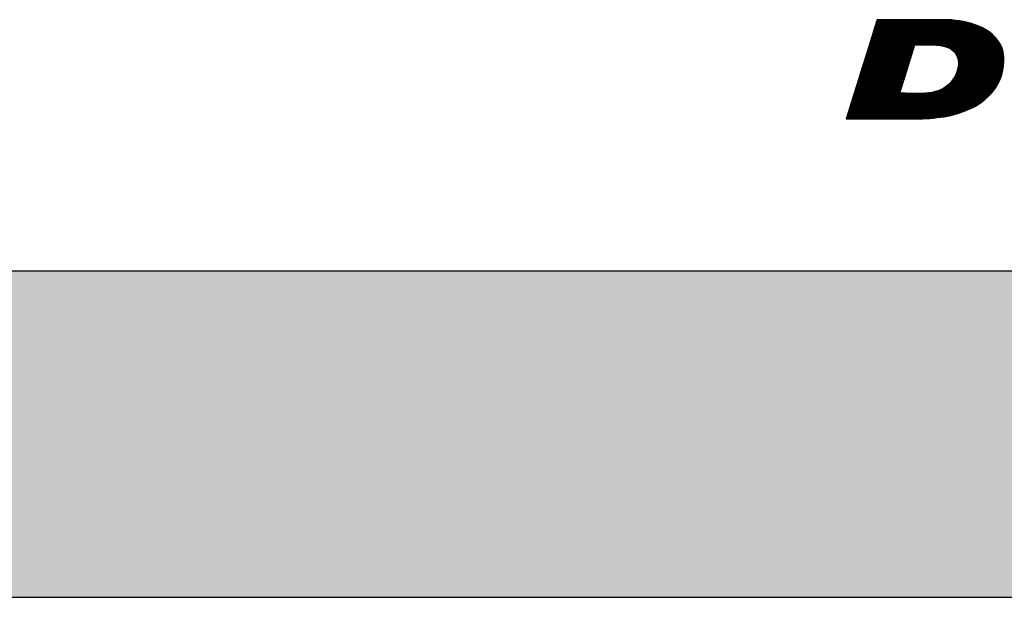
# Model space of a CAD drawing. Header units: millimetres. Extents: x 2709036 to 2756280, y 168165 to 192362.
# Tile 10 of 192: x 2718060 to 2718242, y 174871 to 174977. Entities that reach past the tile are written whole.
import ezdxf

# ---------------------------------------------------------------- set-up
doc = ezdxf.new("R2010")
doc.units = ezdxf.units.MM
doc.header["$MEASUREMENT"] = 0
doc.layers.add('D+H Urządzenia', color=30, linetype='Continuous')

msp = doc.modelspace()

# ---------------------------------------------------------------- linework, layer by layer
at = {"layer": 'D+H Urządzenia', "color": 1}
for p, q in [((2718218.35, 174977.48), (2718212.68, 174959.22)), ((2718230.9, 174977.48), (2718218.35, 174977.48)), ((2718231.36, 174977.48), (2718230.9, 174977.48)), ((2718232.08, 174977.44), (2718231.36, 174977.48)), ((2718232.79, 174977.36), (2718232.08, 174977.44)), ((2718233.55, 174977.27), (2718232.79, 174977.36)), ((2718234.26, 174977.15), (2718233.55, 174977.27)), ((2718235.02, 174976.98), (2718234.26, 174977.15)), ((2718235.73, 174976.81), (2718235.02, 174976.98)), ((2718236.44, 174976.56), (2718235.73, 174976.81)), ((2718237.11, 174976.31), (2718236.44, 174976.56)), ((2718237.79, 174975.97), (2718237.11, 174976.31)), ((2718238.42, 174975.64), (2718237.79, 174975.97)), ((2718239, 174975.22), (2718238.42, 174975.64)), ((2718239.55, 174974.8), (2718239, 174975.22)), ((2718240.1, 174974.29), (2718239.55, 174974.8)), ((2718240.56, 174973.7), (2718240.1, 174974.29)), ((2718240.98, 174973.07), (2718240.56, 174973.7)), ((2718222.55, 174963.92), (2718225.32, 174972.82)), ((2718225.32, 174972.82), (2718226.07, 174972.82)), ((2718225.32, 174972.82), (2718225.32, 174972.82)), ((2718226.07, 174972.82), (2718226.87, 174972.86)), ((2718226.87, 174972.86), (2718227.67, 174972.86)), ((2718227.67, 174972.86), (2718228.51, 174972.82)), ((2718228.51, 174972.82), (2718229.31, 174972.78)), ((2718229.31, 174972.78), (2718230.06, 174972.7)), ((2718230.06, 174972.7), (2718230.86, 174972.53)), ((2718230.86, 174972.53), (2718231.57, 174972.32)), ((2718231.57, 174972.32), (2718232.03, 174972.02)), ((2718232.03, 174972.02), (2718232.45, 174971.69)), ((2718232.45, 174971.69), (2718232.75, 174971.35)), ((2718241.31, 174972.4), (2718240.98, 174973.07)), ((2718241.57, 174971.56), (2718241.31, 174972.4)), ((2718241.69, 174970.72), (2718241.57, 174971.56)), ((2718232.75, 174971.35), (2718233, 174970.93)), ((2718233, 174970.93), (2718233.17, 174970.51)), ((2718233.17, 174970.51), (2718233.29, 174970.05)), ((2718233.29, 174970.05), (2718233.34, 174969.59)), ((2718241.65, 174969), (2718241.69, 174969.88)), ((2718241.69, 174969.88), (2718241.69, 174970.72)), ((2718233.13, 174968.12), (2718233, 174967.66)), ((2718233.25, 174968.62), (2718233.13, 174968.12)), ((2718233.34, 174969.09), (2718233.25, 174968.62)), ((2718233.34, 174969.59), (2718233.34, 174969.09)), ((2718241.31, 174967.32), (2718241.52, 174968.16)), ((2718241.52, 174968.16), (2718241.65, 174969)), ((2718232.24, 174966.36), (2718231.95, 174965.94)), ((2718232.54, 174966.78), (2718232.24, 174966.36)), ((2718232.79, 174967.2), (2718232.54, 174966.78)), ((2718233, 174967.66), (2718232.79, 174967.2)), ((2718240.64, 174965.73), (2718241.02, 174966.52)), ((2718241.02, 174966.52), (2718241.31, 174967.32)), ((2718229.05, 174964.22), (2718228.47, 174964.09)), ((2718229.6, 174964.38), (2718229.05, 174964.22)), ((2718230.15, 174964.64), (2718229.6, 174964.38)), ((2718230.65, 174964.89), (2718230.15, 174964.64)), ((2718231.15, 174965.22), (2718230.65, 174964.89)), ((2718231.61, 174965.6), (2718231.15, 174965.22)), ((2718231.95, 174965.94), (2718231.61, 174965.6)), ((2718239.3, 174963.8), (2718239.8, 174964.38)), ((2718239.8, 174964.38), (2718240.22, 174965.01)), ((2718240.22, 174965.01), (2718240.64, 174965.73)), ((2718223.09, 174963.92), (2718222.55, 174963.92)), ((2718223.68, 174963.92), (2718223.09, 174963.92)), ((2718224.23, 174963.88), (2718223.68, 174963.92)), ((2718224.86, 174963.88), (2718224.23, 174963.88)), ((2718225.44, 174963.88), (2718224.86, 174963.88)), ((2718226.03, 174963.88), (2718225.44, 174963.88)), ((2718226.66, 174963.88), (2718226.03, 174963.88)), ((2718227.29, 174963.92), (2718226.66, 174963.88)), ((2718227.88, 174964.01), (2718227.29, 174963.92)), ((2718228.47, 174964.09), (2718227.88, 174964.01)), ((2718237.58, 174962.28), (2718238.21, 174962.75)), ((2718238.21, 174962.75), (2718238.75, 174963.25)), ((2718238.75, 174963.25), (2718239.3, 174963.8)), ((2718233.8, 174960.39), (2718234.43, 174960.6)), ((2718234.43, 174960.6), (2718235.02, 174960.86)), ((2718235.02, 174960.86), (2718235.65, 174961.11)), ((2718235.65, 174961.11), (2718236.23, 174961.4)), ((2718236.23, 174961.4), (2718236.95, 174961.82)), ((2718236.95, 174961.82), (2718237.58, 174962.28)), ((2718212.68, 174959.22), (2718226.11, 174959.22)), ((2718212.68, 174959.22), (2718212.68, 174959.22)), ((2718226.11, 174959.22), (2718226.79, 174959.22)), ((2718226.79, 174959.22), (2718227.46, 174959.26)), ((2718227.46, 174959.26), (2718228.09, 174959.3)), ((2718228.09, 174959.3), (2718228.76, 174959.35)), ((2718228.76, 174959.35), (2718229.39, 174959.43)), ((2718229.39, 174959.43), (2718230.06, 174959.51)), ((2718230.06, 174959.51), (2718230.69, 174959.6)), ((2718230.69, 174959.6), (2718231.32, 174959.72)), ((2718231.32, 174959.72), (2718231.95, 174959.85)), ((2718231.95, 174959.85), (2718232.58, 174960.02)), ((2718232.58, 174960.02), (2718233.21, 174960.19)), ((2718233.21, 174960.19), (2718233.8, 174960.39))]:
    msp.add_line(p, q, dxfattribs=at)
at = {"layer": 'D+H Urządzenia', "color": 1, "linetype": 'Continuous'}
for p, q in [((2718213.13, 174960.67), (2718229.95, 174977.48)), ((2718213.19, 174960.87), (2718229.81, 174977.48)), ((2718213.25, 174961.07), (2718229.67, 174977.48)), ((2718213.32, 174961.27), (2718229.53, 174977.48)), ((2718213.38, 174961.47), (2718229.39, 174977.48)), ((2718213.44, 174961.68), (2718229.25, 174977.48)), ((2718213.5, 174961.88), (2718229.11, 174977.48)), ((2718213.57, 174962.08), (2718228.97, 174977.48)), ((2718213.63, 174962.28), (2718228.83, 174977.48)), ((2718213.69, 174962.48), (2718228.69, 174977.48)), ((2718213.76, 174962.69), (2718228.55, 174977.48)), ((2718213.82, 174962.89), (2718228.41, 174977.48)), ((2718213.88, 174963.09), (2718228.27, 174977.48)), ((2718213.94, 174963.29), (2718228.13, 174977.48)), ((2718214.01, 174963.5), (2718227.99, 174977.48)), ((2718214.07, 174963.7), (2718227.85, 174977.48)), ((2718214.13, 174963.9), (2718227.71, 174977.48)), ((2718214.19, 174964.1), (2718227.58, 174977.48)), ((2718214.26, 174964.3), (2718227.44, 174977.48)), ((2718214.32, 174964.51), (2718227.3, 174977.48)), ((2718214.38, 174964.71), (2718227.16, 174977.48)), ((2718214.45, 174964.91), (2718227.02, 174977.48)), ((2718214.51, 174965.11), (2718226.88, 174977.48)), ((2718214.57, 174965.31), (2718226.74, 174977.48)), ((2718214.63, 174965.52), (2718226.6, 174977.48)), ((2718214.7, 174965.72), (2718226.46, 174977.48)), ((2718214.76, 174965.92), (2718226.32, 174977.48)), ((2718214.82, 174966.12), (2718226.18, 174977.48)), ((2718214.88, 174966.33), (2718226.04, 174977.48)), ((2718214.95, 174966.53), (2718225.9, 174977.48)), ((2718215.01, 174966.73), (2718225.76, 174977.48)), ((2718215.07, 174966.93), (2718225.62, 174977.48)), ((2718215.14, 174967.13), (2718225.48, 174977.48)), ((2718215.2, 174967.34), (2718225.35, 174977.48)), ((2718215.26, 174967.54), (2718225.21, 174977.48)), ((2718215.32, 174967.74), (2718225.07, 174977.48)), ((2718215.39, 174967.94), (2718224.93, 174977.48)), ((2718215.45, 174968.14), (2718224.79, 174977.48)), ((2718215.51, 174968.35), (2718224.65, 174977.48)), ((2718215.57, 174968.55), (2718224.51, 174977.48)), ((2718215.64, 174968.75), (2718224.37, 174977.48)), ((2718215.7, 174968.95), (2718224.23, 174977.48)), ((2718215.76, 174969.16), (2718224.09, 174977.48)), ((2718215.83, 174969.36), (2718223.95, 174977.48)), ((2718215.89, 174969.56), (2718223.81, 174977.48)), ((2718215.95, 174969.76), (2718223.67, 174977.48)), ((2718216.01, 174969.96), (2718223.53, 174977.48)), ((2718216.08, 174970.17), (2718223.39, 174977.48)), ((2718216.14, 174970.37), (2718223.25, 174977.48)), ((2718216.2, 174970.57), (2718223.11, 174977.48)), ((2718216.26, 174970.77), (2718222.98, 174977.48)), ((2718216.33, 174970.97), (2718222.84, 174977.48)), ((2718216.39, 174971.18), (2718222.7, 174977.48)), ((2718216.45, 174971.38), (2718222.56, 174977.48)), ((2718216.52, 174971.58), (2718222.42, 174977.48)), ((2718216.58, 174971.78), (2718222.28, 174977.48)), ((2718216.64, 174971.99), (2718222.14, 174977.48)), ((2718216.7, 174972.19), (2718222, 174977.48)), ((2718216.77, 174972.39), (2718221.86, 174977.48)), ((2718216.83, 174972.59), (2718221.72, 174977.48)), ((2718216.89, 174972.79), (2718221.58, 174977.48)), ((2718216.95, 174973), (2718221.44, 174977.48)), ((2718217.02, 174973.2), (2718221.3, 174977.48)), ((2718217.08, 174973.4), (2718221.16, 174977.48)), ((2718217.14, 174973.6), (2718221.02, 174977.48)), ((2718217.21, 174973.8), (2718220.88, 174977.48)), ((2718217.27, 174974.01), (2718220.74, 174977.48)), ((2718217.33, 174974.21), (2718220.61, 174977.48)), ((2718217.39, 174974.41), (2718220.47, 174977.48)), ((2718217.46, 174974.61), (2718220.33, 174977.48)), ((2718217.52, 174974.82), (2718220.19, 174977.48)), ((2718217.58, 174975.02), (2718220.05, 174977.48)), ((2718217.65, 174975.22), (2718219.91, 174977.48)), ((2718217.71, 174975.42), (2718219.77, 174977.48)), ((2718217.77, 174975.62), (2718219.63, 174977.48)), ((2718217.83, 174975.83), (2718219.49, 174977.48)), ((2718217.9, 174976.03), (2718219.35, 174977.48)), ((2718217.96, 174976.23), (2718219.21, 174977.48)), ((2718218.02, 174976.43), (2718219.07, 174977.48)), ((2718218.08, 174976.64), (2718218.93, 174977.48)), ((2718218.15, 174976.84), (2718218.79, 174977.48)), ((2718218.21, 174977.04), (2718218.65, 174977.48)), ((2718218.27, 174977.24), (2718218.51, 174977.48)), ((2718218.34, 174977.44), (2718218.37, 174977.48)), ((2718225.42, 174972.82), (2718230.08, 174977.48)), ((2718225.56, 174972.82), (2718230.22, 174977.48)), ((2718225.7, 174972.82), (2718230.36, 174977.48)), ((2718225.84, 174972.82), (2718230.5, 174977.48)), ((2718225.98, 174972.82), (2718230.64, 174977.48)), ((2718226.12, 174972.83), (2718230.78, 174977.48)), ((2718226.27, 174972.83), (2718230.92, 174977.48)), ((2718226.42, 174972.84), (2718231.06, 174977.48)), ((2718226.57, 174972.85), (2718231.2, 174977.48)), ((2718226.71, 174972.86), (2718231.34, 174977.48)), ((2718226.86, 174972.86), (2718231.47, 174977.48)), ((2718227, 174972.86), (2718231.6, 174977.47)), ((2718227.14, 174972.86), (2718231.74, 174977.46)), ((2718227.28, 174972.86), (2718231.87, 174977.45)), ((2718227.42, 174972.86), (2718232, 174977.45)), ((2718227.56, 174972.86), (2718232.13, 174977.43)), ((2718227.7, 174972.86), (2718232.25, 174977.42)), ((2718227.83, 174972.86), (2718232.38, 174977.41)), ((2718227.96, 174972.85), (2718232.5, 174977.39)), ((2718228.09, 174972.84), (2718232.63, 174977.38)), ((2718228.23, 174972.84), (2718232.75, 174977.36)), ((2718228.36, 174972.83), (2718232.88, 174977.35)), ((2718228.49, 174972.82), (2718233, 174977.33)), ((2718228.62, 174972.82), (2718233.13, 174977.32)), ((2718228.76, 174972.81), (2718233.25, 174977.31)), ((2718228.89, 174972.8), (2718233.38, 174977.29)), ((2718229.02, 174972.8), (2718233.5, 174977.28)), ((2718229.15, 174972.79), (2718233.63, 174977.26)), ((2718229.29, 174972.78), (2718233.74, 174977.24)), ((2718229.41, 174972.77), (2718233.86, 174977.22)), ((2718229.54, 174972.75), (2718233.98, 174977.2)), ((2718229.66, 174972.74), (2718234.1, 174977.18)), ((2718229.79, 174972.73), (2718234.22, 174977.15)), ((2718229.92, 174972.71), (2718234.33, 174977.13)), ((2718230.04, 174972.7), (2718234.45, 174977.11)), ((2718230.16, 174972.68), (2718234.56, 174977.08)), ((2718230.27, 174972.65), (2718234.68, 174977.05)), ((2718230.39, 174972.63), (2718234.79, 174977.03)), ((2718230.5, 174972.6), (2718234.9, 174977)), ((2718230.62, 174972.58), (2718235.02, 174976.98)), ((2718230.73, 174972.56), (2718235.13, 174976.95)), ((2718230.85, 174972.53), (2718235.24, 174976.93)), ((2718230.96, 174972.5), (2718235.36, 174976.9)), ((2718231.06, 174972.47), (2718235.47, 174976.87)), ((2718231.17, 174972.44), (2718235.58, 174976.85)), ((2718231.28, 174972.4), (2718235.69, 174976.82)), ((2718231.39, 174972.37), (2718235.8, 174976.79)), ((2718231.5, 174972.34), (2718235.9, 174976.75)), ((2718231.6, 174972.3), (2718236.01, 174976.71)), ((2718231.68, 174972.25), (2718236.11, 174976.68)), ((2718231.77, 174972.19), (2718236.21, 174976.64)), ((2718231.85, 174972.14), (2718236.32, 174976.6)), ((2718231.94, 174972.09), (2718236.42, 174976.57)), ((2718232.02, 174972.03), (2718236.52, 174976.53)), ((2718232.1, 174971.97), (2718236.62, 174976.49)), ((2718232.18, 174971.91), (2718236.72, 174976.45)), ((2718232.26, 174971.85), (2718236.83, 174976.42)), ((2718232.33, 174971.79), (2718236.93, 174976.38)), ((2718232.41, 174971.72), (2718237.03, 174976.34)), ((2718232.48, 174971.66), (2718237.13, 174976.3)), ((2718232.55, 174971.58), (2718237.22, 174976.25)), ((2718232.61, 174971.51), (2718237.31, 174976.21)), ((2718232.68, 174971.43), (2718237.41, 174976.16)), ((2718232.74, 174971.36), (2718237.5, 174976.11)), ((2718232.8, 174971.27), (2718237.59, 174976.07)), ((2718232.85, 174971.19), (2718237.69, 174976.02)), ((2718232.9, 174971.1), (2718237.78, 174975.98)), ((2718232.95, 174971.01), (2718237.87, 174975.93)), ((2718233, 174970.92), (2718237.96, 174975.88)), ((2718233.04, 174970.82), (2718238.05, 174975.83)), ((2718233.08, 174970.72), (2718238.14, 174975.78)), ((2718233.12, 174970.62), (2718238.23, 174975.73)), ((2718233.16, 174970.52), (2718238.32, 174975.68)), ((2718233.19, 174970.42), (2718238.42, 174975.64)), ((2718233.22, 174970.31), (2718238.5, 174975.58)), ((2718233.25, 174970.2), (2718238.58, 174975.52)), ((2718233.28, 174970.09), (2718238.66, 174975.46)), ((2718233.3, 174969.97), (2718238.74, 174975.4)), ((2718233.31, 174969.84), (2718238.82, 174975.35)), ((2718233.33, 174969.71), (2718238.9, 174975.29)), ((2718233.34, 174969.58), (2718238.98, 174975.23)), ((2718233.34, 174969.44), (2718239.06, 174975.17)), ((2718233.34, 174969.3), (2718239.14, 174975.11)), ((2718225.34, 174959.22), (2718240.24, 174974.11)), ((2718225.48, 174959.22), (2718240.3, 174974.03)), ((2718225.62, 174959.22), (2718240.36, 174973.96)), ((2718225.76, 174959.22), (2718240.42, 174973.88)), ((2718225.9, 174959.22), (2718240.48, 174973.8)), ((2718226.04, 174959.22), (2718240.54, 174973.72)), ((2718226.18, 174959.22), (2718240.6, 174973.64)), ((2718226.32, 174959.22), (2718240.66, 174973.56)), ((2718226.46, 174959.22), (2718240.71, 174973.47)), ((2718226.6, 174959.22), (2718240.77, 174973.39)), ((2718226.74, 174959.22), (2718240.82, 174973.3)), ((2718232.02, 174966.03), (2718240.18, 174974.19)), ((2718232.34, 174966.5), (2718240.11, 174974.27)), ((2718232.62, 174966.91), (2718240.05, 174974.34)), ((2718232.81, 174967.25), (2718239.97, 174974.41)), ((2718232.93, 174967.5), (2718239.9, 174974.47)), ((2718233.02, 174967.73), (2718239.83, 174974.54)), ((2718233.07, 174967.92), (2718239.76, 174974.61)), ((2718233.12, 174968.12), (2718239.68, 174974.67)), ((2718233.17, 174968.3), (2718239.61, 174974.74)), ((2718233.22, 174968.49), (2718239.54, 174974.81)), ((2718233.26, 174968.67), (2718239.46, 174974.87)), ((2718233.29, 174968.84), (2718239.38, 174974.93)), ((2718233.32, 174969.01), (2718239.3, 174974.99)), ((2718233.34, 174969.16), (2718239.22, 174975.05)), ((2718212.75, 174959.45), (2718224.95, 174971.65)), ((2718212.81, 174959.65), (2718225.02, 174971.86)), ((2718212.88, 174959.86), (2718225.08, 174972.06)), ((2718212.94, 174960.06), (2718225.14, 174972.26)), ((2718213, 174960.26), (2718225.21, 174972.46)), ((2718213.07, 174960.46), (2718225.27, 174972.67)), ((2718226.88, 174959.23), (2718240.88, 174973.22)), ((2718227.03, 174959.23), (2718240.94, 174973.14)), ((2718227.18, 174959.24), (2718240.99, 174973.05)), ((2718227.33, 174959.25), (2718241.04, 174972.96)), ((2718227.48, 174959.26), (2718241.08, 174972.87)), ((2718227.63, 174959.27), (2718241.13, 174972.77)), ((2718227.78, 174959.28), (2718241.17, 174972.68)), ((2718227.93, 174959.29), (2718241.22, 174972.59)), ((2718228.08, 174959.3), (2718241.27, 174972.49)), ((2718228.23, 174959.31), (2718241.31, 174972.4)), ((2718228.37, 174959.32), (2718241.35, 174972.29)), ((2718228.52, 174959.33), (2718241.38, 174972.19)), ((2718228.67, 174959.34), (2718241.41, 174972.08)), ((2718228.82, 174959.35), (2718241.44, 174971.97)), ((2718228.99, 174959.38), (2718241.47, 174971.86)), ((2718229.15, 174959.4), (2718241.51, 174971.76)), ((2718229.31, 174959.42), (2718241.54, 174971.65)), ((2718229.47, 174959.44), (2718241.57, 174971.54)), ((2718212.69, 174959.25), (2718224.89, 174971.45)), ((2718212.8, 174959.22), (2718224.83, 174971.25)), ((2718212.94, 174959.22), (2718224.76, 174971.05)), ((2718213.08, 174959.22), (2718224.7, 174970.84)), ((2718213.22, 174959.22), (2718224.64, 174970.64)), ((2718213.35, 174959.22), (2718224.57, 174970.44)), ((2718213.49, 174959.22), (2718224.51, 174970.24)), ((2718213.63, 174959.22), (2718224.45, 174970.03)), ((2718213.77, 174959.22), (2718224.39, 174969.83)), ((2718229.63, 174959.46), (2718241.59, 174971.42)), ((2718229.79, 174959.48), (2718241.6, 174971.3)), ((2718229.95, 174959.5), (2718241.62, 174971.18)), ((2718230.11, 174959.52), (2718241.64, 174971.06)), ((2718230.27, 174959.54), (2718241.66, 174970.93)), ((2718230.43, 174959.56), (2718241.68, 174970.81)), ((2718230.59, 174959.58), (2718241.69, 174970.69)), ((2718230.75, 174959.61), (2718241.69, 174970.55)), ((2718230.93, 174959.64), (2718241.69, 174970.41)), ((2718231.1, 174959.68), (2718241.69, 174970.27)), ((2718231.28, 174959.71), (2718241.69, 174970.13)), ((2718231.45, 174959.75), (2718241.69, 174969.99)), ((2718231.62, 174959.78), (2718241.69, 174969.85)), ((2718231.8, 174959.82), (2718241.68, 174969.7)), ((2718213.91, 174959.22), (2718224.32, 174969.63)), ((2718214.05, 174959.22), (2718224.26, 174969.43)), ((2718214.19, 174959.22), (2718224.2, 174969.22)), ((2718214.33, 174959.22), (2718224.13, 174969.02)), ((2718214.47, 174959.22), (2718224.07, 174968.82)), ((2718214.61, 174959.22), (2718224.01, 174968.62)), ((2718214.75, 174959.22), (2718223.94, 174968.42)), ((2718214.89, 174959.22), (2718223.88, 174968.21)), ((2718215.03, 174959.22), (2718223.82, 174968.01)), ((2718231.98, 174959.86), (2718241.68, 174969.56)), ((2718232.17, 174959.91), (2718241.67, 174969.41)), ((2718232.36, 174959.96), (2718241.66, 174969.26)), ((2718232.55, 174960.01), (2718241.65, 174969.12)), ((2718232.74, 174960.06), (2718241.64, 174968.97)), ((2718232.93, 174960.11), (2718241.62, 174968.8)), ((2718233.12, 174960.16), (2718241.59, 174968.64)), ((2718233.32, 174960.22), (2718241.57, 174968.47)), ((2718233.54, 174960.3), (2718241.55, 174968.31)), ((2718233.75, 174960.38), (2718241.52, 174968.14)), ((2718233.96, 174960.45), (2718241.47, 174967.96)), ((2718215.17, 174959.22), (2718223.76, 174967.81)), ((2718215.31, 174959.22), (2718223.69, 174967.61)), ((2718215.45, 174959.22), (2718223.63, 174967.4)), ((2718215.59, 174959.22), (2718223.57, 174967.2)), ((2718215.72, 174959.22), (2718223.5, 174967)), ((2718215.86, 174959.22), (2718223.44, 174966.8)), ((2718216, 174959.22), (2718223.38, 174966.59)), ((2718216.14, 174959.22), (2718223.31, 174966.39)), ((2718216.28, 174959.22), (2718223.25, 174966.19)), ((2718234.17, 174960.52), (2718241.43, 174967.77)), ((2718234.38, 174960.59), (2718241.38, 174967.59)), ((2718234.62, 174960.69), (2718241.33, 174967.4)), ((2718234.86, 174960.79), (2718241.27, 174967.19)), ((2718235.1, 174960.89), (2718241.18, 174966.97)), ((2718235.33, 174960.98), (2718241.1, 174966.75)), ((2718235.57, 174961.08), (2718241.02, 174966.53)), ((2718235.83, 174961.2), (2718240.9, 174966.27)), ((2718216.42, 174959.22), (2718223.19, 174965.99)), ((2718216.56, 174959.22), (2718223.13, 174965.78)), ((2718216.7, 174959.22), (2718223.06, 174965.58)), ((2718216.84, 174959.22), (2718223, 174965.38)), ((2718216.98, 174959.22), (2718222.94, 174965.18)), ((2718217.12, 174959.22), (2718222.87, 174964.97)), ((2718217.26, 174959.22), (2718222.81, 174964.77)), ((2718217.4, 174959.22), (2718222.75, 174964.57)), ((2718217.54, 174959.22), (2718222.68, 174964.37)), ((2718224.09, 174959.22), (2718229.1, 174964.23)), ((2718224.23, 174959.22), (2718229.3, 174964.29)), ((2718224.37, 174959.22), (2718229.5, 174964.35)), ((2718224.51, 174959.22), (2718229.73, 174964.45)), ((2718224.65, 174959.22), (2718229.99, 174964.57)), ((2718224.79, 174959.22), (2718230.26, 174964.69)), ((2718224.93, 174959.22), (2718230.54, 174964.83)), ((2718225.07, 174959.22), (2718230.9, 174965.06)), ((2718225.2, 174959.22), (2718231.46, 174965.47)), ((2718236.11, 174961.34), (2718240.77, 174966)), ((2718236.42, 174961.51), (2718240.65, 174965.74)), ((2718236.76, 174961.71), (2718240.45, 174965.4)), ((2718237.18, 174961.99), (2718240.25, 174965.07)), ((2718237.7, 174962.38), (2718239.99, 174964.66)), ((2718217.68, 174959.22), (2718222.62, 174964.16)), ((2718217.82, 174959.22), (2718222.56, 174963.96)), ((2718217.96, 174959.22), (2718222.66, 174963.92)), ((2718218.09, 174959.22), (2718222.8, 174963.92)), ((2718218.23, 174959.22), (2718222.94, 174963.92)), ((2718218.37, 174959.22), (2718223.08, 174963.92)), ((2718218.51, 174959.22), (2718223.22, 174963.92)), ((2718218.65, 174959.22), (2718223.35, 174963.92)), ((2718218.79, 174959.22), (2718223.49, 174963.92)), ((2718218.93, 174959.22), (2718223.63, 174963.92)), ((2718219.07, 174959.22), (2718223.77, 174963.92)), ((2718219.21, 174959.22), (2718223.9, 174963.91)), ((2718219.35, 174959.22), (2718224.03, 174963.9)), ((2718219.49, 174959.22), (2718224.15, 174963.89)), ((2718219.63, 174959.22), (2718224.29, 174963.88)), ((2718219.77, 174959.22), (2718224.43, 174963.88)), ((2718219.91, 174959.22), (2718224.57, 174963.88)), ((2718220.05, 174959.22), (2718224.71, 174963.88)), ((2718220.19, 174959.22), (2718224.85, 174963.88)), ((2718220.33, 174959.22), (2718224.99, 174963.88)), ((2718220.46, 174959.22), (2718225.13, 174963.88)), ((2718220.6, 174959.22), (2718225.26, 174963.88)), ((2718220.74, 174959.22), (2718225.4, 174963.88)), ((2718220.88, 174959.22), (2718225.54, 174963.88)), ((2718221.02, 174959.22), (2718225.68, 174963.88)), ((2718221.16, 174959.22), (2718225.82, 174963.88)), ((2718221.3, 174959.22), (2718225.96, 174963.88)), ((2718221.44, 174959.22), (2718226.1, 174963.88)), ((2718221.58, 174959.22), (2718226.24, 174963.88)), ((2718221.72, 174959.22), (2718226.38, 174963.88)), ((2718221.86, 174959.22), (2718226.52, 174963.88)), ((2718222, 174959.22), (2718226.66, 174963.88)), ((2718222.14, 174959.22), (2718226.81, 174963.89)), ((2718222.28, 174959.22), (2718226.96, 174963.9)), ((2718222.42, 174959.22), (2718227.11, 174963.91)), ((2718222.56, 174959.22), (2718227.26, 174963.92)), ((2718222.7, 174959.22), (2718227.42, 174963.94)), ((2718222.83, 174959.22), (2718227.58, 174963.96)), ((2718222.97, 174959.22), (2718227.74, 174963.99)), ((2718223.11, 174959.22), (2718227.9, 174964.01)), ((2718223.25, 174959.22), (2718228.07, 174964.03)), ((2718223.39, 174959.22), (2718228.23, 174964.06)), ((2718223.53, 174959.22), (2718228.39, 174964.08)), ((2718223.67, 174959.22), (2718228.56, 174964.11)), ((2718223.81, 174959.22), (2718228.74, 174964.15)), ((2718223.95, 174959.22), (2718228.92, 174964.19)), ((2718238.27, 174962.81), (2718239.52, 174964.05))]:
    msp.add_line(p, q, dxfattribs=at)
at = {"layer": 'D+H Urządzenia'}
for p, q in [((2717491.37, 174931.22), (2718325.77, 174931.22)), ((2717459.17, 174871.02), (2718357.97, 174871.02))]:
    msp.add_line(p, q, dxfattribs=at)
at = {"layer": 'D+H Urządzenia', "lineweight": 0}
for points in [[(2717989.26, 174871.02), (2717989.26, 174931.22), (2718222.55, 174871.02)], [(2718222.55, 174871.02), (2717989.26, 174931.22), (2718222.55, 174931.22)]]:
    msp.add_solid(points, dxfattribs=at)
at = {"layer": 'D+H Urządzenia', "lineweight": 0, "extrusion": (0, 0, -1)}
for points in [[(-2718222.55, 174871.02), (-2718222.55, 174931.22), (-2718223.09, 174871.02)], [(-2718223.09, 174871.02), (-2718222.55, 174931.22), (-2718223.09, 174931.22)], [(-2718223.09, 174871.02), (-2718223.09, 174931.22), (-2718224.23, 174871.02)], [(-2718224.23, 174871.02), (-2718223.09, 174931.22), (-2718224.23, 174931.22)], [(-2718224.23, 174871.02), (-2718224.23, 174931.22), (-2718224.86, 174871.02)], [(-2718224.86, 174871.02), (-2718224.23, 174931.22), (-2718224.86, 174931.22)], [(-2718224.86, 174871.02), (-2718224.86, 174931.22), (-2718225.32, 174871.02)], [(-2718225.32, 174871.02), (-2718224.86, 174931.22), (-2718225.32, 174931.22)], [(-2718225.32, 174871.02), (-2718225.32, 174931.22), (-2718225.44, 174871.02)], [(-2718225.44, 174871.02), (-2718225.32, 174931.22), (-2718225.44, 174931.22)], [(-2718225.44, 174871.02), (-2718225.44, 174931.22), (-2718226.03, 174871.02)], [(-2718226.03, 174871.02), (-2718225.44, 174931.22), (-2718226.03, 174931.22)], [(-2718226.03, 174871.02), (-2718226.03, 174931.22), (-2718226.07, 174871.02)], [(-2718226.07, 174871.02), (-2718226.03, 174931.22), (-2718226.07, 174931.22)], [(-2718226.07, 174871.02), (-2718226.07, 174931.22), (-2718227, 174871.02)], [(-2718227, 174871.02), (-2718226.07, 174931.22), (-2718227, 174931.22)], [(-2718227, 174871.02), (-2718227, 174931.22), (-2718227.26, 174871.02)], [(-2718227.26, 174871.02), (-2718227, 174931.22), (-2718227.26, 174931.22)], [(-2718227.26, 174871.02), (-2718227.26, 174931.22), (-2718227.88, 174871.02)], [(-2718227.88, 174871.02), (-2718227.26, 174931.22), (-2718227.88, 174931.22)], [(-2718227.88, 174871.02), (-2718227.88, 174931.22), (-2718228.51, 174871.02)], [(-2718228.51, 174871.02), (-2718227.88, 174931.22), (-2718228.51, 174931.22)], [(-2718228.51, 174871.02), (-2718228.51, 174931.22), (-2718228.8, 174871.02)], [(-2718228.8, 174871.02), (-2718228.51, 174931.22), (-2718228.8, 174931.22)], [(-2718228.8, 174871.02), (-2718228.8, 174931.22), (-2718229.71, 174871.02)], [(-2718229.71, 174871.02), (-2718228.8, 174931.22), (-2718229.71, 174931.22)], [(-2718229.71, 174871.02), (-2718229.71, 174931.22), (-2718229.78, 174871.02)], [(-2718229.78, 174871.02), (-2718229.71, 174931.22), (-2718229.78, 174931.22)], [(-2718229.78, 174871.02), (-2718229.78, 174931.22), (-2718230.89, 174871.02)], [(-2718230.89, 174871.02), (-2718229.78, 174931.22), (-2718230.89, 174931.22)], [(-2718230.89, 174871.02), (-2718230.89, 174931.22), (-2718231.43, 174871.02)], [(-2718231.43, 174871.02), (-2718230.89, 174931.22), (-2718231.43, 174931.22)], [(-2718231.43, 174871.02), (-2718231.43, 174931.22), (-2718231.85, 174871.02)], [(-2718231.85, 174871.02), (-2718231.43, 174931.22), (-2718231.85, 174931.22)], [(-2718231.85, 174871.02), (-2718231.85, 174931.22), (-2718232.24, 174871.02)], [(-2718232.24, 174871.02), (-2718231.85, 174931.22), (-2718232.24, 174931.22)], [(-2718232.24, 174871.02), (-2718232.24, 174931.22), (-2718232.54, 174871.02)], [(-2718232.54, 174871.02), (-2718232.24, 174931.22), (-2718232.54, 174931.22)], [(-2718232.54, 174871.02), (-2718232.54, 174931.22), (-2718232.54, 174871.02)], [(-2718232.54, 174871.02), (-2718232.54, 174931.22), (-2718232.54, 174931.22)], [(-2718232.54, 174871.02), (-2718232.54, 174931.22), (-2718232.94, 174871.02)], [(-2718232.94, 174871.02), (-2718232.54, 174931.22), (-2718232.94, 174931.22)], [(-2718232.94, 174871.02), (-2718232.94, 174931.22), (-2718233.13, 174871.02)], [(-2718233.13, 174871.02), (-2718232.94, 174931.22), (-2718233.13, 174931.22)], [(-2718233.13, 174871.02), (-2718233.13, 174931.22), (-2718233.25, 174871.02)], [(-2718233.25, 174871.02), (-2718233.13, 174931.22), (-2718233.25, 174931.22)], [(-2718233.25, 174871.02), (-2718233.25, 174931.22), (-2718233.38, 174871.02)], [(-2718233.38, 174871.02), (-2718233.25, 174931.22), (-2718233.38, 174931.22)], [(-2718233.38, 174871.02), (-2718233.38, 174931.22), (-2718241.28, 174871.02)], [(-2718241.28, 174871.02), (-2718233.38, 174931.22), (-2718241.28, 174931.22)], [(-2718241.28, 174871.02), (-2718241.28, 174931.22), (-2718241.29, 174871.02)], [(-2718241.29, 174871.02), (-2718241.28, 174931.22), (-2718241.29, 174931.22)], [(-2718241.29, 174871.02), (-2718241.29, 174931.22), (-2718241.31, 174871.02)], [(-2718241.31, 174871.02), (-2718241.29, 174931.22), (-2718241.31, 174931.22)], [(-2718241.31, 174871.02), (-2718241.31, 174931.22), (-2718248.91, 174871.02)], [(-2718248.91, 174871.02), (-2718241.31, 174931.22), (-2718248.91, 174931.22)]]:
    msp.add_solid(points, dxfattribs=at)

doc.saveas('drawing.dxf')
